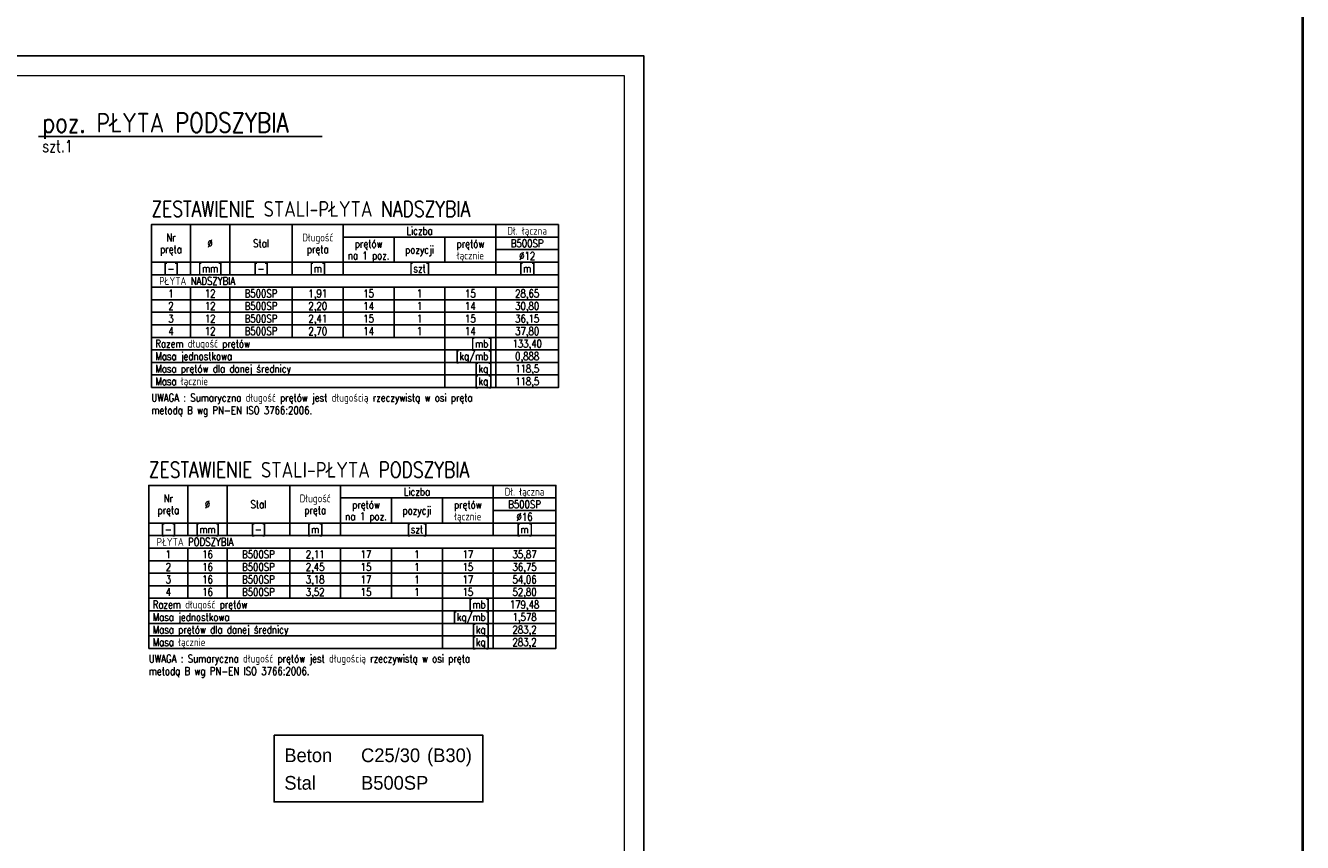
# Model space of a CAD drawing. Header units: millimetres. Extents: x 49320 to 60117, y -4209 to 20568.
# Tile 176 of 252: x 57937 to 58590, y 798 to 1215. Entities that reach past the tile are written whole.
import ezdxf
from ezdxf.enums import TextEntityAlignment as Align

# ---------------------------------------------------------------- set-up
doc = ezdxf.new("R2010")
doc.units = ezdxf.units.MM
for name, color, linetype, lineweight in [('_mt_ściana konstrukcyjna', 6, 'Continuous', 40), ('M_Ramki do druku', 7, 'Continuous', 25), ('M_Ramki rysunków', 2, 'Continuous', 25)]:
    doc.layers.add(name, color=color, linetype=linetype, lineweight=lineweight)
for name, color, linetype in [('e-cad_cienkie', 1, 'Continuous'), ('e-cad_opisy', 7, 'Continuous'), ('e-cad_wymiary', 1, 'Continuous'), ('M_Ramki znaczniki', 6, 'Continuous'), ('RAMKA', 3, 'Continuous'), ('specbud-opisy', 3, 'Continuous'), ('specub-przekrój', 6, 'Continuous')]:
    doc.layers.add(name, color=color, linetype=linetype)
doc.styles.add('e-cad_1', font='simplex.shx', dxfattribs={"width": 0.8})
doc.styles.add('MCAD_TS', font='GENISO.SHX', dxfattribs={"width": 0.8})
doc.styles.add('SPECBUD_TXT', font='txt')
doc.dimstyles.new('e-cad_1_20_[cm]', dxfattribs={"dimtxt": 0.18, "dimasz": 0.18, "dimexe": 0.18, "dimexo": 0.0625, "dimgap": 0.09, "dimtad": 0, "dimtih": 1, "dimtoh": 1, "dimdec": 4, "dimzin": 0, "dimdsep": 46, "dimtxsty": 'Standard', "dimcen": 0.09, "dimadec": 0, "dimazin": 0, "dimtfac": 1, "dimtdec": 4, "dimtofl": 0, "dimtmove": 0, "dimatfit": 3, "dimfxl": 1, "dimtolj": 1, "dimtzin": 0, "dimarcsym": 0})

# ---------------------------------------------------------------- blocks, each defined once
blk = doc.blocks.new('Znacznik_narozny_v2')
at = {"layer": 'M_Ramki znaczniki'}
blk.add_lwpolyline([(0, -20), (0, 0), (20, 0)], dxfattribs=at)
blk = doc.blocks.new('*U399')
at = {"layer": 'M_Ramki rysunków', "color": 0, "linetype": 'ByBlock', "lineweight": -2}
blk.add_lwpolyline([(20, 5), (20, 292), (505, 292), (505, 5)], close=True, dxfattribs=at)
at = {"layer": 'M_Ramki znaczniki', "xscale": -1}
blk.add_blockref('Znacznik_narozny_v2', (510, 297), dxfattribs=at)
at = {"layer": 'M_Ramki do druku', "style": 'MCAD_TS', "width": 0.8}
for tag, p in [('KOMENTARZ', (11.54, 30.57)), ('RYSUNEK', (15.28, 30.57)), ('DATA', (19.02, 30.57))]:
    blk.add_attdef(tag, p, '', height=2, rotation=90, dxfattribs=at)
blk = doc.blocks.new('e-cad_ZelbetPozycja')
at = {"layer": 'e-cad_opisy', "ltscale": 0.04, "style": 'e-cad_1', "width": 0.8}
for tag, p, height in [('OPIS_1', (0, 1), 5), ('OPIS_2', (0, -4), 3), ('OPIS_4', (16, -4), 3), ('OPIS_3', (0, -6.5), 1.5)]:
    blk.add_attdef(tag, p, '', height=height, dxfattribs=at)
at = {"layer": 'e-cad_opisy', "ltscale": 0.04, "style": 'e-cad_1', "width": 0.8, "flags": 1}
for tag, p in [('POZYCJA', (0, -15)), ('ILOSC', (0, -20)), ('DODATEK', (0, -25))]:
    blk.add_attdef(tag, p, '', height=3, dxfattribs=at)

msp = doc.modelspace()

# ---------------------------------------------------------------- linework, layer by layer
at = {"layer": '_mt_ściana konstrukcyjna', "ltscale": 0.8}
msp.add_lwpolyline([(55168.82, 1913.9), (58589.6, 1913.9), (58589.6, -2087.08), (55168.82, -2087.08)], close=True, dxfattribs=at)
at = {"layer": 'e-cad_cienkie', "ltscale": 0.8}
for points in [[(58001.46, 1093.93), (58021.46, 1093.93), (58021.46, 1113.13), (58001.46, 1113.13)], [(58021.46, 1093.93), (58041.46, 1093.93), (58041.46, 1113.13), (58021.46, 1113.13)], [(58041.46, 1093.93), (58073.46, 1093.93), (58073.46, 1113.13), (58041.46, 1113.13)], [(58073.46, 1093.93), (58099.46, 1093.93), (58099.46, 1113.13), (58073.46, 1113.13)], [(58099.46, 1106.73), (58177.46, 1106.73), (58177.46, 1113.13), (58099.46, 1113.13)], [(58177.46, 1106.73), (58209.46, 1106.73), (58209.46, 1113.13), (58177.46, 1113.13)], [(58099.46, 1093.93), (58125.46, 1093.93), (58125.46, 1106.73), (58099.46, 1106.73)], [(58125.46, 1093.93), (58151.46, 1093.93), (58151.46, 1106.73), (58125.46, 1106.73)], [(58151.46, 1093.93), (58177.46, 1093.93), (58177.46, 1106.73), (58151.46, 1106.73)], [(58177.46, 1100.33), (58209.46, 1100.33), (58209.46, 1106.73), (58177.46, 1106.73)], [(58177.46, 1093.93), (58209.46, 1093.93), (58209.46, 1100.33), (58177.46, 1100.33)], [(58001.46, 1087.53), (58021.46, 1087.53), (58021.46, 1093.93), (58001.46, 1093.93)], [(58021.46, 1087.53), (58041.46, 1087.53), (58041.46, 1093.93), (58021.46, 1093.93)], [(58041.46, 1087.53), (58073.46, 1087.53), (58073.46, 1093.93), (58041.46, 1093.93)], [(58073.46, 1087.53), (58099.46, 1087.53), (58099.46, 1093.93), (58073.46, 1093.93)], [(58099.46, 1087.53), (58177.46, 1087.53), (58177.46, 1093.93), (58099.46, 1093.93)], [(58177.46, 1087.53), (58209.46, 1087.53), (58209.46, 1093.93), (58177.46, 1093.93)], [(58001.46, 1081.13), (58209.46, 1081.13), (58209.46, 1087.53), (58001.46, 1087.53)], [(58001.46, 1074.73), (58021.46, 1074.73), (58021.46, 1081.13), (58001.46, 1081.13)], [(58021.46, 1074.73), (58041.46, 1074.73), (58041.46, 1081.13), (58021.46, 1081.13)], [(58041.46, 1074.73), (58073.46, 1074.73), (58073.46, 1081.13), (58041.46, 1081.13)], [(58073.46, 1074.73), (58099.46, 1074.73), (58099.46, 1081.13), (58073.46, 1081.13)], [(58099.46, 1074.73), (58125.46, 1074.73), (58125.46, 1081.13), (58099.46, 1081.13)], [(58125.46, 1074.73), (58151.46, 1074.73), (58151.46, 1081.13), (58125.46, 1081.13)], [(58151.46, 1074.73), (58177.46, 1074.73), (58177.46, 1081.13), (58151.46, 1081.13)], [(58177.46, 1074.73), (58209.46, 1074.73), (58209.46, 1081.13), (58177.46, 1081.13)], [(58001.46, 1068.33), (58021.46, 1068.33), (58021.46, 1074.73), (58001.46, 1074.73)], [(58021.46, 1068.33), (58041.46, 1068.33), (58041.46, 1074.73), (58021.46, 1074.73)], [(58041.46, 1068.33), (58073.46, 1068.33), (58073.46, 1074.73), (58041.46, 1074.73)], [(58073.46, 1068.33), (58099.46, 1068.33), (58099.46, 1074.73), (58073.46, 1074.73)], [(58099.46, 1068.33), (58125.46, 1068.33), (58125.46, 1074.73), (58099.46, 1074.73)], [(58125.46, 1068.33), (58151.46, 1068.33), (58151.46, 1074.73), (58125.46, 1074.73)], [(58151.46, 1068.33), (58177.46, 1068.33), (58177.46, 1074.73), (58151.46, 1074.73)], [(58177.46, 1068.33), (58209.46, 1068.33), (58209.46, 1074.73), (58177.46, 1074.73)], [(58001.46, 1061.93), (58021.46, 1061.93), (58021.46, 1068.33), (58001.46, 1068.33)], [(58021.46, 1061.93), (58041.46, 1061.93), (58041.46, 1068.33), (58021.46, 1068.33)], [(58041.46, 1061.93), (58073.46, 1061.93), (58073.46, 1068.33), (58041.46, 1068.33)], [(58073.46, 1061.93), (58099.46, 1061.93), (58099.46, 1068.33), (58073.46, 1068.33)], [(58099.46, 1061.93), (58125.46, 1061.93), (58125.46, 1068.33), (58099.46, 1068.33)], [(58125.46, 1061.93), (58151.46, 1061.93), (58151.46, 1068.33), (58125.46, 1068.33)], [(58151.46, 1061.93), (58177.46, 1061.93), (58177.46, 1068.33), (58151.46, 1068.33)], [(58177.46, 1061.93), (58209.46, 1061.93), (58209.46, 1068.33), (58177.46, 1068.33)], [(58001.46, 1055.53), (58021.46, 1055.53), (58021.46, 1061.93), (58001.46, 1061.93)], [(58021.46, 1055.53), (58041.46, 1055.53), (58041.46, 1061.93), (58021.46, 1061.93)], [(58041.46, 1055.53), (58073.46, 1055.53), (58073.46, 1061.93), (58041.46, 1061.93)], [(58073.46, 1055.53), (58099.46, 1055.53), (58099.46, 1061.93), (58073.46, 1061.93)], [(58099.46, 1055.53), (58125.46, 1055.53), (58125.46, 1061.93), (58099.46, 1061.93)], [(58125.46, 1055.53), (58151.46, 1055.53), (58151.46, 1061.93), (58125.46, 1061.93)], [(58151.46, 1055.53), (58177.46, 1055.53), (58177.46, 1061.93), (58151.46, 1061.93)], [(58177.46, 1055.53), (58209.46, 1055.53), (58209.46, 1061.93), (58177.46, 1061.93)], [(58001.46, 1049.13), (58151.46, 1049.13), (58151.46, 1055.53), (58001.46, 1055.53)], [(58151.46, 1049.13), (58177.46, 1049.13), (58177.46, 1055.53), (58151.46, 1055.53)], [(58177.46, 1049.13), (58209.46, 1049.13), (58209.46, 1055.53), (58177.46, 1055.53)], [(58001.46, 1042.73), (58151.46, 1042.73), (58151.46, 1049.13), (58001.46, 1049.13)], [(58151.46, 1042.73), (58177.46, 1042.73), (58177.46, 1049.13), (58151.46, 1049.13)], [(58177.46, 1042.73), (58209.46, 1042.73), (58209.46, 1049.13), (58177.46, 1049.13)], [(58001.46, 1036.33), (58151.46, 1036.33), (58151.46, 1042.73), (58001.46, 1042.73)], [(58151.46, 1036.33), (58177.46, 1036.33), (58177.46, 1042.73), (58151.46, 1042.73)], [(58177.46, 1036.33), (58209.46, 1036.33), (58209.46, 1042.73), (58177.46, 1042.73)], [(58001.46, 1029.93), (58151.46, 1029.93), (58151.46, 1036.33), (58001.46, 1036.33)], [(58151.46, 1029.93), (58177.46, 1029.93), (58177.46, 1036.33), (58151.46, 1036.33)], [(58177.46, 1029.93), (58209.46, 1029.93), (58209.46, 1036.33), (58177.46, 1036.33)], [(58000.13, 960.73), (58020.13, 960.73), (58020.13, 979.93), (58000.13, 979.93)], [(58020.13, 960.73), (58040.13, 960.73), (58040.13, 979.93), (58020.13, 979.93)], [(58040.13, 960.73), (58072.13, 960.73), (58072.13, 979.93), (58040.13, 979.93)], [(58072.13, 960.73), (58098.13, 960.73), (58098.13, 979.93), (58072.13, 979.93)], [(58098.13, 973.53), (58176.13, 973.53), (58176.13, 979.93), (58098.13, 979.93)], [(58176.13, 973.53), (58208.13, 973.53), (58208.13, 979.93), (58176.13, 979.93)], [(58098.13, 960.73), (58124.13, 960.73), (58124.13, 973.53), (58098.13, 973.53)], [(58124.13, 960.73), (58150.13, 960.73), (58150.13, 973.53), (58124.13, 973.53)], [(58150.13, 960.73), (58176.13, 960.73), (58176.13, 973.53), (58150.13, 973.53)], [(58176.13, 967.13), (58208.13, 967.13), (58208.13, 973.53), (58176.13, 973.53)], [(58176.13, 960.73), (58208.13, 960.73), (58208.13, 967.13), (58176.13, 967.13)], [(58000.13, 954.33), (58020.13, 954.33), (58020.13, 960.73), (58000.13, 960.73)], [(58020.13, 954.33), (58040.13, 954.33), (58040.13, 960.73), (58020.13, 960.73)], [(58040.13, 954.33), (58072.13, 954.33), (58072.13, 960.73), (58040.13, 960.73)], [(58072.13, 954.33), (58098.13, 954.33), (58098.13, 960.73), (58072.13, 960.73)], [(58098.13, 954.33), (58176.13, 954.33), (58176.13, 960.73), (58098.13, 960.73)], [(58176.13, 954.33), (58208.13, 954.33), (58208.13, 960.73), (58176.13, 960.73)], [(58000.13, 947.93), (58208.13, 947.93), (58208.13, 954.33), (58000.13, 954.33)], [(58000.13, 941.53), (58020.13, 941.53), (58020.13, 947.93), (58000.13, 947.93)], [(58020.13, 941.53), (58040.13, 941.53), (58040.13, 947.93), (58020.13, 947.93)], [(58040.13, 941.53), (58072.13, 941.53), (58072.13, 947.93), (58040.13, 947.93)], [(58072.13, 941.53), (58098.13, 941.53), (58098.13, 947.93), (58072.13, 947.93)], [(58098.13, 941.53), (58124.13, 941.53), (58124.13, 947.93), (58098.13, 947.93)], [(58124.13, 941.53), (58150.13, 941.53), (58150.13, 947.93), (58124.13, 947.93)], [(58150.13, 941.53), (58176.13, 941.53), (58176.13, 947.93), (58150.13, 947.93)], [(58176.13, 941.53), (58208.13, 941.53), (58208.13, 947.93), (58176.13, 947.93)], [(58000.13, 935.13), (58020.13, 935.13), (58020.13, 941.53), (58000.13, 941.53)], [(58020.13, 935.13), (58040.13, 935.13), (58040.13, 941.53), (58020.13, 941.53)], [(58040.13, 935.13), (58072.13, 935.13), (58072.13, 941.53), (58040.13, 941.53)], [(58072.13, 935.13), (58098.13, 935.13), (58098.13, 941.53), (58072.13, 941.53)], [(58098.13, 935.13), (58124.13, 935.13), (58124.13, 941.53), (58098.13, 941.53)], [(58124.13, 935.13), (58150.13, 935.13), (58150.13, 941.53), (58124.13, 941.53)], [(58150.13, 935.13), (58176.13, 935.13), (58176.13, 941.53), (58150.13, 941.53)], [(58176.13, 935.13), (58208.13, 935.13), (58208.13, 941.53), (58176.13, 941.53)], [(58000.13, 928.73), (58020.13, 928.73), (58020.13, 935.13), (58000.13, 935.13)], [(58020.13, 928.73), (58040.13, 928.73), (58040.13, 935.13), (58020.13, 935.13)], [(58040.13, 928.73), (58072.13, 928.73), (58072.13, 935.13), (58040.13, 935.13)], [(58072.13, 928.73), (58098.13, 928.73), (58098.13, 935.13), (58072.13, 935.13)], [(58098.13, 928.73), (58124.13, 928.73), (58124.13, 935.13), (58098.13, 935.13)], [(58124.13, 928.73), (58150.13, 928.73), (58150.13, 935.13), (58124.13, 935.13)], [(58150.13, 928.73), (58176.13, 928.73), (58176.13, 935.13), (58150.13, 935.13)], [(58176.13, 928.73), (58208.13, 928.73), (58208.13, 935.13), (58176.13, 935.13)], [(58000.13, 922.33), (58020.13, 922.33), (58020.13, 928.73), (58000.13, 928.73)], [(58020.13, 922.33), (58040.13, 922.33), (58040.13, 928.73), (58020.13, 928.73)], [(58040.13, 922.33), (58072.13, 922.33), (58072.13, 928.73), (58040.13, 928.73)], [(58072.13, 922.33), (58098.13, 922.33), (58098.13, 928.73), (58072.13, 928.73)], [(58098.13, 922.33), (58124.13, 922.33), (58124.13, 928.73), (58098.13, 928.73)], [(58124.13, 922.33), (58150.13, 922.33), (58150.13, 928.73), (58124.13, 928.73)], [(58150.13, 922.33), (58176.13, 922.33), (58176.13, 928.73), (58150.13, 928.73)], [(58176.13, 922.33), (58208.13, 922.33), (58208.13, 928.73), (58176.13, 928.73)], [(58000.13, 915.93), (58150.13, 915.93), (58150.13, 922.33), (58000.13, 922.33)], [(58150.13, 915.93), (58176.13, 915.93), (58176.13, 922.33), (58150.13, 922.33)], [(58176.13, 915.93), (58208.13, 915.93), (58208.13, 922.33), (58176.13, 922.33)], [(58000.13, 909.53), (58150.13, 909.53), (58150.13, 915.93), (58000.13, 915.93)], [(58150.13, 909.53), (58176.13, 909.53), (58176.13, 915.93), (58150.13, 915.93)], [(58176.13, 909.53), (58208.13, 909.53), (58208.13, 915.93), (58176.13, 915.93)], [(58000.13, 903.13), (58150.13, 903.13), (58150.13, 909.53), (58000.13, 909.53)], [(58150.13, 903.13), (58176.13, 903.13), (58176.13, 909.53), (58150.13, 909.53)], [(58176.13, 903.13), (58208.13, 903.13), (58208.13, 909.53), (58176.13, 909.53)], [(58000.13, 896.73), (58150.13, 896.73), (58150.13, 903.13), (58000.13, 903.13)], [(58150.13, 896.73), (58176.13, 896.73), (58176.13, 903.13), (58150.13, 903.13)], [(58176.13, 896.73), (58208.13, 896.73), (58208.13, 903.13), (58176.13, 903.13)]]:
    msp.add_lwpolyline(points, close=True, dxfattribs=at)
at = {"layer": 'RAMKA', "linetype": 'Continuous'}
msp.add_lwpolyline([(57233.05, 605.29), (58253.05, 605.29), (58253.05, 1199.29), (57233.05, 1199.29)], close=True, dxfattribs=at)
at = {"layer": 'specub-przekrój'}
msp.add_lwpolyline([(58064.18, 852.38), (58170.81, 852.38), (58170.81, 818.32), (58064.18, 818.32)], close=True, dxfattribs=at)

# ---------------------------------------------------------------- block references
at = {"layer": 'e-cad_opisy', "ltscale": 0.8, "xscale": 2, "yscale": 2, "zscale": 2}
msp.add_blockref('e-cad_ZelbetPozycja', (57945.71, 1158.17), dxfattribs=at).add_auto_attribs({'OPIS_1': 'poz. PŁYTA PODSZYBIA', 'OPIS_2': 'szt.1'})
at = {"layer": 'e-cad_wymiary', "color": 0, "lineweight": 0, "ltscale": 2.844444, "xscale": 2, "yscale": 2, "zscale": 2}
msp.add_blockref('*U399', (57233.05, 605.29), dxfattribs=at)

# ---------------------------------------------------------------- texts
at = {"layer": 'e-cad_opisy', "ltscale": 0.8, "style": 'e-cad_1', "width": 0.8}
for s, height, p in [('ZESTAWIENIE STALI-PŁYTA NADSZYBIA', 8, (58001.46, 1117.13)), ('PŁYTA NADSZYBIA', 4, (58005.46, 1082.33)), ('Razem długość prętów', 4, (58003.46, 1050.33)), ('Masa jednostkowa', 4, (58003.46, 1043.93)), ('Masa prętów dla danej średnicy', 4, (58003.46, 1037.53)), ('Masa łącznie', 4, (58003.46, 1031.13)), ('UWAGA : Sumaryczna długość prętów jest długością rzeczywistą w osi pręta', 4, (58001.46, 1022.73)), ('metodą B wg PN-EN ISO 3766:2006.', 4, (58001.46, 1016.33)), ('ZESTAWIENIE STALI-PŁYTA PODSZYBIA', 8, (58000.13, 983.93)), ('PŁYTA PODSZYBIA', 4, (58004.13, 949.13)), ('Razem długość prętów', 4, (58002.13, 917.13)), ('Masa jednostkowa', 4, (58002.13, 910.73)), ('Masa prętów dla danej średnicy', 4, (58002.13, 904.33)), ('Masa łącznie', 4, (58002.13, 897.93)), ('UWAGA : Sumaryczna długość prętów jest długością rzeczywistą w osi pręta', 4, (58000.13, 889.53)), ('metodą B wg PN-EN ISO 3766:2006.', 4, (58000.13, 883.13))]:
    msp.add_text(s, height=height, dxfattribs=at).set_placement(p)
for s, p in [('Długość', (58086.46, 1104.53)), ('Liczba', (58138.46, 1107.93)), ('Dł. łączna', (58193.46, 1107.93)), ('pręta', (58011.46, 1098.53)), ('Nr', (58011.46, 1104.53)), ('%%c', (58031.46, 1101.53)), ('Stal', (58057.46, 1101.53)), ('pręta', (58086.46, 1098.53)), ('prętów', (58112.46, 1101.33)), ('prętów', (58164.46, 1101.33)), ('B500SP', (58193.46, 1101.53)), ('na 1 poz.', (58112.46, 1095.33)), ('pozycji', (58138.46, 1098.33)), ('łącznie', (58164.46, 1095.33)), ('%%c12', (58193.46, 1095.13)), ('[-]', (58011.46, 1088.73)), ('[mm]', (58031.46, 1088.73)), ('[-]', (58057.46, 1088.73)), ('[m]', (58086.46, 1088.73)), ('[szt]', (58138.46, 1088.73)), ('[m]', (58193.46, 1088.73)), ('1', (58011.46, 1075.93)), ('12', (58031.46, 1075.93)), ('B500SP', (58057.46, 1075.93)), ('1,91', (58086.46, 1075.93)), ('15', (58112.46, 1075.93)), ('1', (58138.46, 1075.93)), ('15', (58164.46, 1075.93)), ('28,65', (58193.46, 1075.93)), ('2', (58011.46, 1069.53)), ('12', (58031.46, 1069.53)), ('B500SP', (58057.46, 1069.53)), ('2,20', (58086.46, 1069.53)), ('14', (58112.46, 1069.53)), ('1', (58138.46, 1069.53)), ('14', (58164.46, 1069.53)), ('30,80', (58193.46, 1069.53)), ('3', (58011.46, 1063.13)), ('12', (58031.46, 1063.13)), ('B500SP', (58057.46, 1063.13)), ('2,41', (58086.46, 1063.13)), ('15', (58112.46, 1063.13)), ('1', (58138.46, 1063.13)), ('15', (58164.46, 1063.13)), ('36,15', (58193.46, 1063.13)), ('4', (58011.46, 1056.73)), ('12', (58031.46, 1056.73)), ('B500SP', (58057.46, 1056.73)), ('2,70', (58086.46, 1056.73)), ('14', (58112.46, 1056.73)), ('1', (58138.46, 1056.73)), ('14', (58164.46, 1056.73)), ('37,80', (58193.46, 1056.73)), ('133,40', (58193.46, 1050.33)), ('0,888', (58193.46, 1043.93)), ('118,5', (58193.46, 1037.53)), ('118,5', (58193.46, 1031.13)), ('Liczba', (58137.13, 974.73)), ('Dł. łączna', (58192.13, 974.73)), ('Nr', (58010.13, 971.33)), ('%%c', (58030.13, 968.33)), ('Stal', (58056.13, 968.33)), ('Długość', (58085.13, 971.33)), ('prętów', (58111.13, 968.13)), ('prętów', (58163.13, 968.13)), ('B500SP', (58192.13, 968.33)), ('pręta', (58010.13, 965.33)), ('pręta', (58085.13, 965.33)), ('na 1 poz.', (58111.13, 962.13)), ('pozycji', (58137.13, 965.13)), ('łącznie', (58163.13, 962.13)), ('%%c16', (58192.13, 961.93)), ('[-]', (58010.13, 955.53)), ('[mm]', (58030.13, 955.53)), ('[-]', (58056.13, 955.53)), ('[m]', (58085.13, 955.53)), ('[szt]', (58137.13, 955.53)), ('[m]', (58192.13, 955.53)), ('1', (58010.13, 942.73)), ('16', (58030.13, 942.73)), ('B500SP', (58056.13, 942.73)), ('2,11', (58085.13, 942.73)), ('17', (58111.13, 942.73)), ('1', (58137.13, 942.73)), ('17', (58163.13, 942.73)), ('35,87', (58192.13, 942.73)), ('2', (58010.13, 936.33)), ('16', (58030.13, 936.33)), ('B500SP', (58056.13, 936.33)), ('2,45', (58085.13, 936.33)), ('15', (58111.13, 936.33)), ('1', (58137.13, 936.33)), ('15', (58163.13, 936.33)), ('36,75', (58192.13, 936.33)), ('3', (58010.13, 929.93)), ('16', (58030.13, 929.93)), ('B500SP', (58056.13, 929.93)), ('3,18', (58085.13, 929.93)), ('17', (58111.13, 929.93)), ('1', (58137.13, 929.93)), ('17', (58163.13, 929.93)), ('54,06', (58192.13, 929.93)), ('4', (58010.13, 923.53)), ('16', (58030.13, 923.53)), ('B500SP', (58056.13, 923.53)), ('3,52', (58085.13, 923.53)), ('15', (58111.13, 923.53)), ('1', (58137.13, 923.53)), ('15', (58163.13, 923.53)), ('52,80', (58192.13, 923.53)), ('179,48', (58192.13, 917.13)), ('1,578', (58192.13, 910.73)), ('283,2', (58192.13, 904.33)), ('283,2', (58192.13, 897.93))]:
    msp.add_text(s, height=4, dxfattribs=at).set_placement(p, align=Align.CENTER)
for s, p in [('[mb]', (58175.46, 1050.33)), ('[kg/mb]', (58175.46, 1043.93)), ('[kg]', (58175.46, 1037.53)), ('[kg]', (58175.46, 1031.13)), ('[mb]', (58174.13, 917.13)), ('[kg/mb]', (58174.13, 910.73)), ('[kg]', (58174.13, 904.33)), ('[kg]', (58174.13, 897.93))]:
    msp.add_text(s, height=4, dxfattribs=at).set_placement(p, align=Align.RIGHT)
at = {"layer": 'specbud-opisy', "color": 2, "char_height": 7, "attachment_point": 1, "style": 'SPECBUD_TXT'}
for s, insert in [('  Beton', (58064.18, 845.67)), ('C25/30', (58108.58, 845.67)), (' (B30)', (58139.73, 845.67)), ('  Stal', (58064.18, 831.6)), ('B500SP', (58108.58, 831.6))]:
    msp.add_mtext(s, dxfattribs=dict(at, insert=insert))

# ---------------------------------------------------------------- leaders
at = {"layer": 'e-cad_cienkie', "ltscale": 0.8, "has_arrowhead": 0}
msp.add_leader([(57943.71, 1158.17), (58088.66, 1158.17)], dimstyle='e-cad_1_20_[cm]', dxfattribs=at)

doc.saveas('drawing.dxf')
